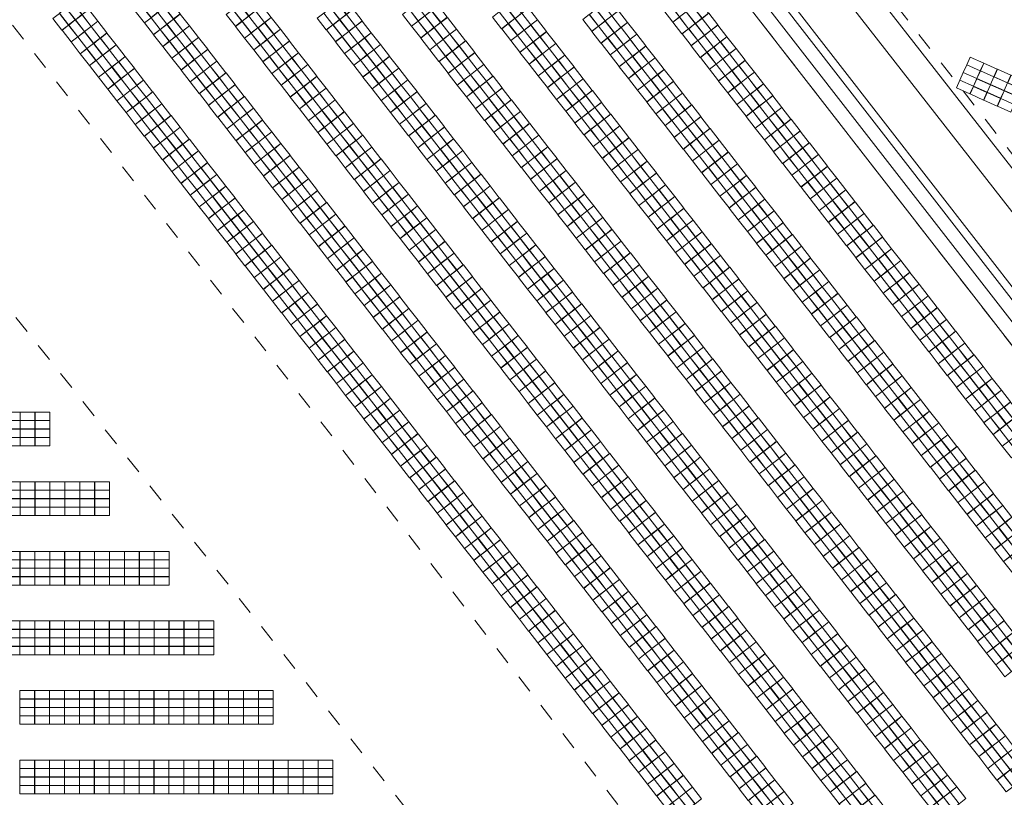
# Model space of a CAD drawing. Header units: metres. Extents: x 232744 to 233931, y 552844 to 554310.
# Tile 10 of 41: x 233458 to 233568, y 553228 to 553315. Entities that reach past the tile are written whole.
import ezdxf

# ---------------------------------------------------------------- set-up
doc = ezdxf.new("R2010")
doc.units = ezdxf.units.M
doc.linetypes.add('NLCS-HIDDEN', pattern=[4, 2, -2])
doc.layers.get('0').update_dxf_attribs({"lineweight": 18})
for name, color, linetype, lineweight in [('BH-N-beplante wallen', 251, 'Continuous', 18), ('BH-N-contouren zonneakker', 251, 'NLCS-HIDDEN', 5), ('BH-N-verhard onderhoudspad', 251, 'Continuous', 18), ('GP-Modules', 252, 'Continuous', 9)]:
    doc.layers.add(name, color=color, linetype=linetype, lineweight=lineweight)

# ---------------------------------------------------------------- blocks, each defined once
blk = doc.blocks.new('fs_3851797_full')
for points in [[(0, 0, 0), (1.65, 0, 0), (1.65, -0.93, -0.34), (0, -0.93, -0.34), (0, 0, 0)], [(0, -0.94, -0.34), (1.65, -0.94, -0.34), (1.65, -1.87, -0.68), (0, -1.87, -0.68), (0, -0.94, -0.34)], [(0, -1.89, -0.69), (1.65, -1.89, -0.69), (1.65, -2.82, -1.03), (0, -2.82, -1.03), (0, -1.89, -0.69)], [(0, -2.83, -1.03), (1.65, -2.83, -1.03), (1.65, -3.76, -1.37), (0, -3.76, -1.37), (0, -2.83, -1.03)]]:
    blk.add_polyline3d(points)
blk = doc.blocks.new('fs_3851794_full')
for points in [[(0, 0, 0), (1.65, 0, 0), (1.65, -0.93, -0.34), (0, -0.93, -0.34), (0, 0, 0)], [(0, -0.94, -0.34), (1.65, -0.94, -0.34), (1.65, -1.87, -0.68), (0, -1.87, -0.68), (0, -0.94, -0.34)], [(0, -1.89, -0.69), (1.65, -1.89, -0.69), (1.65, -2.82, -1.03), (0, -2.82, -1.03), (0, -1.89, -0.69)], [(0, -2.83, -1.03), (1.65, -2.83, -1.03), (1.65, -3.76, -1.37), (0, -3.76, -1.37), (0, -2.83, -1.03)]]:
    blk.add_polyline3d(points)
blk = doc.blocks.new('fs_3851791_full')
for p, q in [((0, 0), (1.65, 0)), ((0, -0.93), (0, 0)), ((1.65, 0), (1.65, -0.93)), ((1.65, -0.93), (0, -0.93)), ((0, -0.94), (1.65, -0.94)), ((0, -1.87), (0, -0.94)), ((1.65, -0.94), (1.65, -1.87)), ((1.65, -1.87), (0, -1.87)), ((0, -1.89), (1.65, -1.89)), ((0, -2.82), (0, -1.89)), ((1.65, -1.89), (1.65, -2.82)), ((1.65, -2.82), (0, -2.82)), ((0, -2.83), (1.65, -2.83)), ((0, -3.76), (0, -2.83)), ((1.65, -2.83), (1.65, -3.76)), ((1.65, -3.76), (0, -3.76))]:
    blk.add_line(p, q)

msp = doc.modelspace()

# ---------------------------------------------------------------- linework, layer by layer
at = {"layer": 'BH-N-beplante wallen'}
for p, q in [((233709.4, 553102.14), (233415.14, 553481.17)), ((233415.85, 553481.72), (233710.54, 553102.1)), ((233708.21, 553101.22), (233413.95, 553480.25)), ((233412.91, 553478.95), (233707.38, 553099.64))]:
    msp.add_line(p, q, dxfattribs=at)
at = {"layer": 'BH-N-contouren zonneakker'}
for p, q in [((233680.05, 553156.85), (233461.92, 553436.58)), ((233699.04, 553110.39), (233453.02, 553427.28)), ((233681.72, 553024.93), (233437.51, 553339.5)), ((233432.78, 553312.77), (233677.64, 553004.44))]:
    msp.add_line(p, q, dxfattribs=at)
at = {"layer": 'BH-N-verhard onderhoudspad'}
for p, q in [((233458.52, 553434.44), (233710.57, 553111.2)), ((233463.27, 553433.23), (233712.25, 553113.92))]:
    msp.add_line(p, q, dxfattribs=at)

# ---------------------------------------------------------------- block references
at = {"layer": 'GP-Modules'}
for name, p, rotation in [('fs_3851794_full', (233473.93, 553317.89, 2.17), 307.8241220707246), ('fs_3851794_full', (233532.82, 553317.97, 2.17), 307.8241220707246), ('fs_3851794_full', (233464.74, 553317.07, 2.17), 307.8241220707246), ('fs_3851794_full', (233474.95, 553316.58, 2.17), 307.8241220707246), ('fs_3851794_full', (233484.07, 553317.5, 2.17), 307.8241220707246), ('fs_3851794_full', (233494.2, 553317.1, 2.17), 307.8241220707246), ('fs_3851794_full', (233503.7, 553317.52, 2.17), 307.8241220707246), ('fs_3851794_full', (233513.74, 553317.23, 2.17), 307.8241220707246), ('fs_3851794_full', (233523.79, 553316.95, 2.17), 307.8241220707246), ('fs_3851794_full', (233533.84, 553316.66, 2.17), 307.8241220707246), ('fs_3851794_full', (233465.76, 553315.76, 2.17), 307.8241220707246), ('fs_3851794_full', (233485.09, 553316.18, 2.17), 307.8241220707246), ('fs_3851794_full', (233495.22, 553315.79, 2.17), 307.8241220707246), ('fs_3851794_full', (233504.72, 553316.21, 2.17), 307.8241220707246), ('fs_3851794_full', (233514.76, 553315.92, 2.17), 307.8241220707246), ('fs_3851794_full', (233524.81, 553315.63, 2.17), 307.8241220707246), ('fs_3851794_full', (233466.78, 553314.45, 2.17), 307.8241220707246), ('fs_3851794_full', (233475.97, 553315.26, 2.17), 307.8241220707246), ('fs_3851794_full', (233486.11, 553314.87, 2.17), 307.8241220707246), ('fs_3851794_full', (233496.24, 553314.47, 2.17), 307.8241220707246), ('fs_3851794_full', (233505.74, 553314.89, 2.17), 307.8241220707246), ('fs_3851794_full', (233515.78, 553314.61, 2.17), 307.8241220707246), ('fs_3851794_full', (233525.83, 553314.32, 2.17), 307.8241220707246), ('fs_3851794_full', (233534.86, 553315.35, 2.17), 307.8241220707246), ('fs_3851794_full', (233476.99, 553313.95, 2.17), 307.8241220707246), ('fs_3851794_full', (233487.13, 553313.56, 2.17), 307.8241220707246), ('fs_3851794_full', (233506.76, 553313.58, 2.17), 307.8241220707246), ('fs_3851794_full', (233516.8, 553313.29, 2.17), 307.8241220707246), ('fs_3851794_full', (233535.88, 553314.03, 2.17), 307.8241220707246), ('fs_3851794_full', (233467.8, 553313.13, 2.17), 307.8241220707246), ('fs_3851794_full', (233478.01, 553312.64, 2.17), 307.8241220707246), ('fs_3851794_full', (233488.14, 553312.24, 2.17), 307.8241220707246), ('fs_3851794_full', (233497.26, 553313.16, 2.17), 307.8241220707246), ('fs_3851794_full', (233507.78, 553312.27, 2.17), 307.8241220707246), ('fs_3851794_full', (233526.85, 553313.01, 2.17), 307.8241220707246), ('fs_3851794_full', (233536.9, 553312.72, 2.17), 307.8241220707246), ('fs_3851794_full', (233468.82, 553311.82, 2.17), 307.8241220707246), ('fs_3851794_full', (233479.03, 553311.32, 2.17), 307.8241220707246), ('fs_3851794_full', (233498.28, 553311.85, 2.17), 307.8241220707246), ('fs_3851794_full', (233517.82, 553311.98, 2.17), 307.8241220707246), ('fs_3851794_full', (233527.87, 553311.69, 2.17), 307.8241220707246), ('fs_3851794_full', (233537.92, 553311.41, 2.17), 307.8241220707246), ('fs_3851794_full', (233469.84, 553310.51, 2.17), 307.8241220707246), ('fs_3851794_full', (233480.05, 553310.01, 2.17), 307.8241220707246), ('fs_3851794_full', (233489.16, 553310.93, 2.17), 307.8241220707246), ('fs_3851794_full', (233499.3, 553310.53, 2.17), 307.8241220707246), ('fs_3851794_full', (233508.79, 553310.95, 2.17), 307.8241220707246), ('fs_3851794_full', (233518.84, 553310.67, 2.17), 307.8241220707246), ('fs_3851794_full', (233528.89, 553310.38, 2.17), 307.8241220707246), ('fs_3851794_full', (233538.94, 553310.09, 2.17), 307.8241220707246), ('fs_3851791_full', (233564, 553310.46, 2.17), 336), ('fs_3851794_full', (233470.86, 553309.19, 2.17), 307.8241220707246), ('fs_3851794_full', (233490.18, 553309.62, 2.17), 307.8241220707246), ('fs_3851794_full', (233500.32, 553309.22, 2.17), 307.8241220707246), ('fs_3851794_full', (233509.81, 553309.64, 2.17), 307.8241220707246), ('fs_3851794_full', (233519.86, 553309.35, 2.17), 307.8241220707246), ('fs_3851794_full', (233529.91, 553309.07, 2.17), 307.8241220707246), ('fs_3851791_full', (233565.52, 553309.78, 2.17), 336), ('fs_3851791_full', (233567.04, 553309.11, 2.17), 336), ('fs_3851794_full', (233471.88, 553307.88, 2.17), 307.8241220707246), ('fs_3851794_full', (233481.07, 553308.7, 2.17), 307.8241220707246), ('fs_3851794_full', (233491.2, 553308.3, 2.17), 307.8241220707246), ('fs_3851794_full', (233501.34, 553307.91, 2.17), 307.8241220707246), ('fs_3851794_full', (233510.83, 553308.33, 2.17), 307.8241220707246), ('fs_3851794_full', (233520.88, 553308.04, 2.17), 307.8241220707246), ('fs_3851794_full', (233530.93, 553307.75, 2.17), 307.8241220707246), ('fs_3851794_full', (233539.96, 553308.78, 2.17), 307.8241220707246), ('fs_3851791_full', (233568.56, 553308.43, 2.17), 336), ('fs_3851794_full', (233482.09, 553307.38, 2.17), 307.8241220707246), ('fs_3851794_full', (233492.22, 553306.99, 2.17), 307.8241220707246), ('fs_3851794_full', (233511.85, 553307.01, 2.17), 307.8241220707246), ('fs_3851794_full', (233521.9, 553306.73, 2.17), 307.8241220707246), ('fs_3851794_full', (233540.98, 553307.47, 2.17), 307.8241220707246), ('fs_3851794_full', (233472.9, 553306.57, 2.17), 307.8241220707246), ('fs_3851794_full', (233483.11, 553306.07, 2.17), 307.8241220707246), ('fs_3851794_full', (233493.24, 553305.68, 2.17), 307.8241220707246), ('fs_3851794_full', (233502.36, 553306.59, 2.17), 307.8241220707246), ('fs_3851794_full', (233512.87, 553305.7, 2.17), 307.8241220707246), ('fs_3851794_full', (233531.95, 553306.44, 2.17), 307.8241220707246), ('fs_3851794_full', (233542, 553306.15, 2.17), 307.8241220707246), ('fs_3851794_full', (233473.92, 553305.25, 2.17), 307.8241220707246), ('fs_3851794_full', (233484.13, 553304.76, 2.17), 307.8241220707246), ('fs_3851794_full', (233503.38, 553305.28, 2.17), 307.8241220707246), ('fs_3851794_full', (233522.92, 553305.41, 2.17), 307.8241220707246), ('fs_3851794_full', (233532.97, 553305.13, 2.17), 307.8241220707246), ('fs_3851794_full', (233543.02, 553304.84, 2.17), 307.8241220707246), ('fs_3851794_full', (233474.94, 553303.94, 2.17), 307.8241220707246), ('fs_3851794_full', (233485.15, 553303.44, 2.17), 307.8241220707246), ('fs_3851794_full', (233494.26, 553304.36, 2.17), 307.8241220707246), ('fs_3851794_full', (233504.4, 553303.97, 2.17), 307.8241220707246), ('fs_3851794_full', (233513.89, 553304.39, 2.17), 307.8241220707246), ('fs_3851794_full', (233523.94, 553304.1, 2.17), 307.8241220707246), ('fs_3851794_full', (233533.99, 553303.81, 2.17), 307.8241220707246), ('fs_3851794_full', (233544.04, 553303.53, 2.17), 307.8241220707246), ('fs_3851794_full', (233475.96, 553302.63, 2.17), 307.8241220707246), ('fs_3851794_full', (233495.28, 553303.05, 2.17), 307.8241220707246), ('fs_3851794_full', (233505.41, 553302.65, 2.17), 307.8241220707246), ('fs_3851794_full', (233514.91, 553303.07, 2.17), 307.8241220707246), ('fs_3851794_full', (233524.96, 553302.79, 2.17), 307.8241220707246), ('fs_3851794_full', (233535.01, 553302.5, 2.17), 307.8241220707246), ('fs_3851794_full', (233545.06, 553302.21, 2.17), 307.8241220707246), ('fs_3851794_full', (233476.98, 553301.31, 2.17), 307.8241220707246), ('fs_3851794_full', (233486.17, 553302.13, 2.17), 307.8241220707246), ('fs_3851794_full', (233496.3, 553301.74, 2.17), 307.8241220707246), ('fs_3851794_full', (233506.43, 553301.34, 2.17), 307.8241220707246), ('fs_3851794_full', (233515.93, 553301.76, 2.17), 307.8241220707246), ('fs_3851794_full', (233525.98, 553301.47, 2.17), 307.8241220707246), ('fs_3851794_full', (233536.03, 553301.19, 2.17), 307.8241220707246), ('fs_3851794_full', (233487.19, 553300.82, 2.17), 307.8241220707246), ('fs_3851794_full', (233497.32, 553300.42, 2.17), 307.8241220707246), ('fs_3851794_full', (233507.45, 553300.03, 2.17), 307.8241220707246), ('fs_3851794_full', (233516.95, 553300.45, 2.17), 307.8241220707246), ('fs_3851794_full', (233527, 553300.16, 2.17), 307.8241220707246), ('fs_3851794_full', (233546.08, 553300.9, 2.17), 307.8241220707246), ('fs_3851794_full', (233478, 553300, 2.17), 307.8241220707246), ('fs_3851794_full', (233488.21, 553299.5, 2.17), 307.8241220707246), ('fs_3851794_full', (233498.34, 553299.11, 2.17), 307.8241220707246), ('fs_3851794_full', (233517.97, 553299.13, 2.17), 307.8241220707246), ('fs_3851794_full', (233537.05, 553299.87, 2.17), 307.8241220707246), ('fs_3851794_full', (233547.1, 553299.59, 2.17), 307.8241220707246), ('fs_3851794_full', (233479.02, 553298.69, 2.17), 307.8241220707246), ('fs_3851794_full', (233489.23, 553298.19, 2.17), 307.8241220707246), ('fs_3851794_full', (233508.47, 553298.71, 2.17), 307.8241220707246), ('fs_3851794_full', (233518.99, 553297.82, 2.17), 307.8241220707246), ('fs_3851794_full', (233528.02, 553298.85, 2.17), 307.8241220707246), ('fs_3851794_full', (233538.07, 553298.56, 2.17), 307.8241220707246), ('fs_3851794_full', (233548.12, 553298.27, 2.17), 307.8241220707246), ('fs_3851794_full', (233480.04, 553297.37, 2.17), 307.8241220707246), ('fs_3851794_full', (233490.25, 553296.88, 2.17), 307.8241220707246), ('fs_3851794_full', (233499.36, 553297.8, 2.17), 307.8241220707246), ('fs_3851794_full', (233509.49, 553297.4, 2.17), 307.8241220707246), ('fs_3851794_full', (233529.04, 553297.53, 2.17), 307.8241220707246), ('fs_3851794_full', (233539.09, 553297.25, 2.17), 307.8241220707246), ('fs_3851794_full', (233549.14, 553296.96, 2.17), 307.8241220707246), ('fs_3851794_full', (233481.06, 553296.06, 2.17), 307.8241220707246), ('fs_3851794_full', (233500.38, 553296.48, 2.17), 307.8241220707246), ('fs_3851794_full', (233510.51, 553296.09, 2.17), 307.8241220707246), ('fs_3851794_full', (233520.01, 553296.51, 2.17), 307.8241220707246), ('fs_3851794_full', (233530.06, 553296.22, 2.17), 307.8241220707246), ('fs_3851794_full', (233540.11, 553295.93, 2.17), 307.8241220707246), ('fs_3851794_full', (233550.15, 553295.65, 2.17), 307.8241220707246), ('fs_3851794_full', (233482.08, 553294.75, 2.17), 307.8241220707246), ('fs_3851794_full', (233491.27, 553295.56, 2.17), 307.8241220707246), ('fs_3851794_full', (233501.4, 553295.17, 2.17), 307.8241220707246), ('fs_3851794_full', (233511.53, 553294.77, 2.17), 307.8241220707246), ('fs_3851794_full', (233521.03, 553295.19, 2.17), 307.8241220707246), ('fs_3851794_full', (233531.08, 553294.91, 2.17), 307.8241220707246), ('fs_3851794_full', (233541.13, 553294.62, 2.17), 307.8241220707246), ('fs_3851794_full', (233483.1, 553293.43, 2.17), 307.8241220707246), ('fs_3851794_full', (233492.29, 553294.25, 2.17), 307.8241220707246), ('fs_3851794_full', (233502.42, 553293.86, 2.17), 307.8241220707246), ('fs_3851794_full', (233512.55, 553293.46, 2.17), 307.8241220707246), ('fs_3851794_full', (233522.05, 553293.88, 2.17), 307.8241220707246), ('fs_3851794_full', (233532.1, 553293.59, 2.17), 307.8241220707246), ('fs_3851794_full', (233551.17, 553294.33, 2.17), 307.8241220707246), ('fs_3851794_full', (233493.31, 553292.94, 2.17), 307.8241220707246), ('fs_3851794_full', (233503.44, 553292.54, 2.17), 307.8241220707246), ('fs_3851794_full', (233523.07, 553292.57, 2.17), 307.8241220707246), ('fs_3851794_full', (233542.15, 553293.31, 2.17), 307.8241220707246), ('fs_3851794_full', (233552.19, 553293.02, 2.17), 307.8241220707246), ('fs_3851794_full', (233484.12, 553292.12, 2.17), 307.8241220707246), ('fs_3851794_full', (233494.33, 553291.62, 2.17), 307.8241220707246), ('fs_3851794_full', (233513.57, 553292.15, 2.17), 307.8241220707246), ('fs_3851794_full', (233524.09, 553291.25, 2.17), 307.8241220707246), ('fs_3851794_full', (233533.12, 553292.28, 2.17), 307.8241220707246), ('fs_3851794_full', (233543.17, 553291.99, 2.17), 307.8241220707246), ('fs_3851794_full', (233553.21, 553291.71, 2.17), 307.8241220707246), ('fs_3851794_full', (233485.14, 553290.81, 2.17), 307.8241220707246), ('fs_3851794_full', (233495.35, 553290.31, 2.17), 307.8241220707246), ('fs_3851794_full', (233504.46, 553291.23, 2.17), 307.8241220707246), ('fs_3851794_full', (233514.59, 553290.83, 2.17), 307.8241220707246), ('fs_3851794_full', (233534.14, 553290.97, 2.17), 307.8241220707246), ('fs_3851794_full', (233544.19, 553290.68, 2.17), 307.8241220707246), ('fs_3851794_full', (233554.23, 553290.39, 2.17), 307.8241220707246), ('fs_3851794_full', (233486.16, 553289.49, 2.17), 307.8241220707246), ('fs_3851794_full', (233505.48, 553289.92, 2.17), 307.8241220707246), ('fs_3851794_full', (233515.61, 553289.52, 2.17), 307.8241220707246), ('fs_3851794_full', (233525.11, 553289.94, 2.17), 307.8241220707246), ('fs_3851794_full', (233535.16, 553289.65, 2.17), 307.8241220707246), ('fs_3851794_full', (233545.21, 553289.37, 2.17), 307.8241220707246), ('fs_3851794_full', (233555.25, 553289.08, 2.17), 307.8241220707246), ('fs_3851794_full', (233487.18, 553288.18, 2.17), 307.8241220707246), ('fs_3851794_full', (233496.37, 553289, 2.17), 307.8241220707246), ('fs_3851794_full', (233506.5, 553288.6, 2.17), 307.8241220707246), ('fs_3851794_full', (233516.63, 553288.21, 2.17), 307.8241220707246), ('fs_3851794_full', (233526.13, 553288.63, 2.17), 307.8241220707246), ('fs_3851794_full', (233536.18, 553288.34, 2.17), 307.8241220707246), ('fs_3851794_full', (233546.22, 553288.05, 2.17), 307.8241220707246), ('fs_3851794_full', (233488.2, 553286.87, 2.17), 307.8241220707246), ('fs_3851794_full', (233497.39, 553287.68, 2.17), 307.8241220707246), ('fs_3851794_full', (233507.52, 553287.29, 2.17), 307.8241220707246), ('fs_3851794_full', (233517.65, 553286.89, 2.17), 307.8241220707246), ('fs_3851794_full', (233527.15, 553287.31, 2.17), 307.8241220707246), ('fs_3851794_full', (233537.2, 553287.03, 2.17), 307.8241220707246), ('fs_3851794_full', (233556.27, 553287.77, 2.17), 307.8241220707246), ('fs_3851794_full', (233498.41, 553286.37, 2.17), 307.8241220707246), ('fs_3851794_full', (233508.54, 553285.97, 2.17), 307.8241220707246), ('fs_3851794_full', (233528.17, 553286, 2.17), 307.8241220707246), ('fs_3851794_full', (233547.24, 553286.74, 2.17), 307.8241220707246), ('fs_3851794_full', (233557.29, 553286.45, 2.17), 307.8241220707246), ('fs_3851794_full', (233489.22, 553285.55, 2.17), 307.8241220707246), ('fs_3851794_full', (233499.42, 553285.06, 2.17), 307.8241220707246), ('fs_3851794_full', (233509.56, 553284.66, 2.17), 307.8241220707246), ('fs_3851794_full', (233518.67, 553285.58, 2.17), 307.8241220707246), ('fs_3851794_full', (233529.19, 553284.69, 2.17), 307.8241220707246), ('fs_3851794_full', (233538.22, 553285.71, 2.17), 307.8241220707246), ('fs_3851794_full', (233548.26, 553285.43, 2.17), 307.8241220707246), ('fs_3851794_full', (233558.31, 553285.14, 2.17), 307.8241220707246), ('fs_3851794_full', (233490.24, 553284.24, 2.17), 307.8241220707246), ('fs_3851794_full', (233500.44, 553283.74, 2.17), 307.8241220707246), ('fs_3851794_full', (233519.69, 553284.27, 2.17), 307.8241220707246), ('fs_3851794_full', (233539.24, 553284.4, 2.17), 307.8241220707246), ('fs_3851794_full', (233549.28, 553284.11, 2.17), 307.8241220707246), ('fs_3851794_full', (233559.33, 553283.83, 2.17), 307.8241220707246), ('fs_3851794_full', (233491.26, 553282.93, 2.17), 307.8241220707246), ('fs_3851794_full', (233510.58, 553283.35, 2.17), 307.8241220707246), ('fs_3851794_full', (233520.71, 553282.95, 2.17), 307.8241220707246), ('fs_3851794_full', (233530.21, 553283.37, 2.17), 307.8241220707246), ('fs_3851794_full', (233540.26, 553283.09, 2.17), 307.8241220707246), ('fs_3851794_full', (233550.3, 553282.8, 2.17), 307.8241220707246), ('fs_3851794_full', (233560.35, 553282.51, 2.17), 307.8241220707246), ('fs_3851794_full', (233492.28, 553281.61, 2.17), 307.8241220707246), ('fs_3851794_full', (233501.46, 553282.43, 2.17), 307.8241220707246), ('fs_3851794_full', (233511.6, 553282.03, 2.17), 307.8241220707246), ('fs_3851794_full', (233521.73, 553281.64, 2.17), 307.8241220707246), ('fs_3851794_full', (233531.23, 553282.06, 2.17), 307.8241220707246), ('fs_3851794_full', (233541.27, 553281.77, 2.17), 307.8241220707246), ('fs_3851794_full', (233551.32, 553281.49, 2.17), 307.8241220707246), ('fs_3851794_full', (233493.29, 553280.3, 2.17), 307.8241220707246), ('fs_3851794_full', (233502.48, 553281.12, 2.17), 307.8241220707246), ('fs_3851794_full', (233512.62, 553280.72, 2.17), 307.8241220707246), ('fs_3851794_full', (233522.75, 553280.33, 2.17), 307.8241220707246), ('fs_3851794_full', (233532.25, 553280.75, 2.17), 307.8241220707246), ('fs_3851794_full', (233542.29, 553280.46, 2.17), 307.8241220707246), ('fs_3851794_full', (233561.37, 553281.2, 2.17), 307.8241220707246), ('fs_3851794_full', (233503.5, 553279.8, 2.17), 307.8241220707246), ('fs_3851794_full', (233513.64, 553279.41, 2.17), 307.8241220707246), ('fs_3851794_full', (233533.27, 553279.43, 2.17), 307.8241220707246), ('fs_3851794_full', (233552.34, 553280.17, 2.17), 307.8241220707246), ('fs_3851794_full', (233562.39, 553279.89, 2.17), 307.8241220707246), ('fs_3851794_full', (233494.31, 553278.98, 2.17), 307.8241220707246), ('fs_3851794_full', (233504.52, 553278.49, 2.17), 307.8241220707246), ('fs_3851794_full', (233514.66, 553278.09, 2.17), 307.8241220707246), ('fs_3851794_full', (233523.77, 553279.01, 2.17), 307.8241220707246), ('fs_3851794_full', (233534.29, 553278.12, 2.17), 307.8241220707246), ('fs_3851794_full', (233543.31, 553279.15, 2.17), 307.8241220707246), ('fs_3851794_full', (233553.36, 553278.86, 2.17), 307.8241220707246), ('fs_3851794_full', (233563.41, 553278.57, 2.17), 307.8241220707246), ('fs_3851794_full', (233495.33, 553277.67, 2.17), 307.8241220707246), ('fs_3851794_full', (233505.54, 553277.18, 2.17), 307.8241220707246), ('fs_3851794_full', (233524.79, 553277.7, 2.17), 307.8241220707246), ('fs_3851794_full', (233544.33, 553277.83, 2.17), 307.8241220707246), ('fs_3851794_full', (233554.38, 553277.55, 2.17), 307.8241220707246), ('fs_3851794_full', (233564.43, 553277.26, 2.17), 307.8241220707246), ('fs_3851794_full', (233496.35, 553276.36, 2.17), 307.8241220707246), ('fs_3851794_full', (233515.68, 553276.78, 2.17), 307.8241220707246), ('fs_3851794_full', (233525.81, 553276.39, 2.17), 307.8241220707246), ('fs_3851794_full', (233535.31, 553276.81, 2.17), 307.8241220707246), ('fs_3851794_full', (233545.35, 553276.52, 2.17), 307.8241220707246), ('fs_3851794_full', (233555.4, 553276.23, 2.17), 307.8241220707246), ('fs_3851794_full', (233565.45, 553275.95, 2.17), 307.8241220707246), ('fs_3851794_full', (233497.37, 553275.04, 2.17), 307.8241220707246), ('fs_3851794_full', (233506.56, 553275.86, 2.17), 307.8241220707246), ('fs_3851794_full', (233516.69, 553275.47, 2.17), 307.8241220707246), ('fs_3851794_full', (233526.83, 553275.07, 2.17), 307.8241220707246), ('fs_3851794_full', (233536.33, 553275.49, 2.17), 307.8241220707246), ('fs_3851794_full', (233546.37, 553275.21, 2.17), 307.8241220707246), ('fs_3851794_full', (233556.42, 553274.92, 2.17), 307.8241220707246), ('fs_3851794_full', (233498.39, 553273.73, 2.17), 307.8241220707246), ('fs_3851794_full', (233507.58, 553274.55, 2.17), 307.8241220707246), ('fs_3851794_full', (233517.71, 553274.15, 2.17), 307.8241220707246), ('fs_3851794_full', (233527.85, 553273.76, 2.17), 307.8241220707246), ('fs_3851794_full', (233537.34, 553274.18, 2.17), 307.8241220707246), ('fs_3851794_full', (233547.39, 553273.89, 2.17), 307.8241220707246), ('fs_3851794_full', (233566.47, 553274.63, 2.17), 307.8241220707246), ('fs_3851794_full', (233508.6, 553273.24, 2.17), 307.8241220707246), ('fs_3851794_full', (233518.73, 553272.84, 2.17), 307.8241220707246), ('fs_3851794_full', (233538.36, 553272.87, 2.17), 307.8241220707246), ('fs_3851794_full', (233557.44, 553273.61, 2.17), 307.8241220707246), ('fs_3851794_full', (233567.49, 553273.32, 2.17), 307.8241220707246), ('fs_3851794_full', (233499.41, 553272.42, 2.17), 307.8241220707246), ('fs_3851794_full', (233509.62, 553271.92, 2.17), 307.8241220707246), ('fs_3851794_full', (233519.75, 553271.53, 2.17), 307.8241220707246), ('fs_3851794_full', (233528.87, 553272.45, 2.17), 307.8241220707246), ('fs_3851794_full', (233539.38, 553271.55, 2.17), 307.8241220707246), ('fs_3851794_full', (233548.41, 553272.58, 2.17), 307.8241220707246), ('fs_3851794_full', (233558.46, 553272.29, 2.17), 307.8241220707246), ('fs_3851794_full', (233568.51, 553272.01, 2.17), 307.8241220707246), ('fs_3851794_full', (233500.43, 553271.1, 2.17), 307.8241220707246), ('fs_3851794_full', (233510.64, 553270.61, 2.17), 307.8241220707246), ('fs_3851794_full', (233529.89, 553271.13, 2.17), 307.8241220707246), ('fs_3851794_full', (233549.43, 553271.27, 2.17), 307.8241220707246), ('fs_3851794_full', (233559.48, 553270.98, 2.17), 307.8241220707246), ('fs_3851794_full', (233569.53, 553270.69, 2.17), 307.8241220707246), ('fs_3851794_full', (233501.45, 553269.79, 2.17), 307.8241220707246), ('fs_3851794_full', (233511.66, 553269.3, 2.17), 307.8241220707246), ('fs_3851794_full', (233520.77, 553270.21, 2.17), 307.8241220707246), ('fs_3851794_full', (233530.91, 553269.82, 2.17), 307.8241220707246), ('fs_3851794_full', (233540.4, 553270.24, 2.17), 307.8241220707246), ('fs_3851794_full', (233550.45, 553269.95, 2.17), 307.8241220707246), ('fs_3851794_full', (233560.5, 553269.67, 2.17), 307.8241220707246), ('fs_3851794_full', (233570.55, 553269.38, 2.17), 307.8241220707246), ('fs_3851794_full', (233502.47, 553268.48, 2.17), 307.8241220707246), ('fs_3851794_full', (233521.79, 553268.9, 2.17), 307.8241220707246), ('fs_3851794_full', (233531.93, 553268.51, 2.17), 307.8241220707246), ('fs_3851794_full', (233541.42, 553268.93, 2.17), 307.8241220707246), ('fs_3851794_full', (233551.47, 553268.64, 2.17), 307.8241220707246), ('fs_3851794_full', (233561.52, 553268.35, 2.17), 307.8241220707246), ('fs_3851794_full', (233503.49, 553267.16, 2.17), 307.8241220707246), ('fs_3851794_full', (233512.68, 553267.98, 2.17), 307.8241220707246), ('fs_3851794_full', (233522.81, 553267.59, 2.17), 307.8241220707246), ('fs_3851794_full', (233532.95, 553267.19, 2.17), 307.8241220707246), ('fs_3851794_full', (233542.44, 553267.61, 2.17), 307.8241220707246), ('fs_3851794_full', (233552.49, 553267.33, 2.17), 307.8241220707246), ('fs_3851794_full', (233513.7, 553266.67, 2.17), 307.8241220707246), ('fs_3851794_full', (233523.83, 553266.27, 2.17), 307.8241220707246), ('fs_3851794_full', (233543.46, 553266.3, 2.17), 307.8241220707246), ('fs_3851794_full', (233553.51, 553266.01, 2.17), 307.8241220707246), ('fs_3851794_full', (233562.54, 553267.04, 2.17), 307.8241220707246), ('fs_3851794_full', (233504.51, 553265.85, 2.17), 307.8241220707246), ('fs_3851794_full', (233514.72, 553265.36, 2.17), 307.8241220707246), ('fs_3851794_full', (233524.85, 553264.96, 2.17), 307.8241220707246), ('fs_3851794_full', (233533.96, 553265.88, 2.17), 307.8241220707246), ('fs_3851794_full', (233544.48, 553264.99, 2.17), 307.8241220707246), ('fs_3851794_full', (233563.56, 553265.73, 2.17), 307.8241220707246), ('fs_3851794_full', (233505.53, 553264.54, 2.17), 307.8241220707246), ('fs_3851794_full', (233515.74, 553264.04, 2.17), 307.8241220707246), ('fs_3851794_full', (233534.98, 553264.57, 2.17), 307.8241220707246), ('fs_3851794_full', (233554.53, 553264.7, 2.17), 307.8241220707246), ('fs_3851794_full', (233564.58, 553264.41, 2.17), 307.8241220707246), ('fs_3851794_full', (233506.55, 553263.22, 2.17), 307.8241220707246), ('fs_3851794_full', (233516.76, 553262.73, 2.17), 307.8241220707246), ('fs_3851794_full', (233525.87, 553263.65, 2.17), 307.8241220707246), ('fs_3851794_full', (233536, 553263.25, 2.17), 307.8241220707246), ('fs_3851794_full', (233545.5, 553263.67, 2.17), 307.8241220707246), ('fs_3851794_full', (233555.55, 553263.39, 2.17), 307.8241220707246), ('fs_3851794_full', (233565.6, 553263.1, 2.17), 307.8241220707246), ('fs_3851794_full', (233507.57, 553261.91, 2.17), 307.8241220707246), ('fs_3851794_full', (233526.89, 553262.33, 2.17), 307.8241220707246), ('fs_3851794_full', (233537.02, 553261.94, 2.17), 307.8241220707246), ('fs_3851794_full', (233546.52, 553262.36, 2.17), 307.8241220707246), ('fs_3851794_full', (233556.57, 553262.07, 2.17), 307.8241220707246), ('fs_3851794_full', (233566.62, 553261.79, 2.17), 307.8241220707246), ('fs_3851794_full', (233508.59, 553260.6, 2.17), 307.8241220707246), ('fs_3851794_full', (233517.78, 553261.42, 2.17), 307.8241220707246), ('fs_3851794_full', (233527.91, 553261.02, 2.17), 307.8241220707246), ('fs_3851794_full', (233538.04, 553260.63, 2.17), 307.8241220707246), ('fs_3851794_full', (233547.54, 553261.05, 2.17), 307.8241220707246), ('fs_3851794_full', (233557.59, 553260.76, 2.17), 307.8241220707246), ('fs_3851794_full', (233518.8, 553260.1, 2.17), 307.8241220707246), ('fs_3851794_full', (233528.93, 553259.71, 2.17), 307.8241220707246), ('fs_3851794_full', (233548.56, 553259.73, 2.17), 307.8241220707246), ('fs_3851794_full', (233558.61, 553259.45, 2.17), 307.8241220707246), ('fs_3851794_full', (233567.64, 553260.47, 2.17), 307.8241220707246), ('fs_3851794_full', (233509.61, 553259.28, 2.17), 307.8241220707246), ('fs_3851794_full', (233519.82, 553258.79, 2.17), 307.8241220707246), ('fs_3851794_full', (233529.95, 553258.39, 2.17), 307.8241220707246), ('fs_3851794_full', (233539.06, 553259.31, 2.17), 307.8241220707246), ('fs_3851794_full', (233549.58, 553258.42, 2.17), 307.8241220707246), ('fs_3851794_full', (233568.66, 553259.16, 2.17), 307.8241220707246), ('fs_3851794_full', (233510.63, 553257.97, 2.17), 307.8241220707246), ('fs_3851794_full', (233520.84, 553257.48, 2.17), 307.8241220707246), ('fs_3851794_full', (233540.08, 553258, 2.17), 307.8241220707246), ('fs_3851794_full', (233559.63, 553258.13, 2.17), 307.8241220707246), ('fs_3851794_full', (233569.68, 553257.85, 2.17), 307.8241220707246), ('fs_3851794_full', (233511.65, 553256.66, 2.17), 307.8241220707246), ('fs_3851794_full', (233521.86, 553256.16, 2.17), 307.8241220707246), ('fs_3851794_full', (233530.97, 553257.08, 2.17), 307.8241220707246), ('fs_3851794_full', (233541.1, 553256.68, 2.17), 307.8241220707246), ('fs_3851794_full', (233550.6, 553257.11, 2.17), 307.8241220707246), ('fs_3851794_full', (233560.65, 553256.82, 2.17), 307.8241220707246), ('fs_3851794_full', (233570.7, 553256.53, 2.17), 307.8241220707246), ('fs_3851794_full', (233512.67, 553255.34, 2.17), 307.8241220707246), ('fs_3851794_full', (233531.99, 553255.77, 2.17), 307.8241220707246), ('fs_3851794_full', (233542.12, 553255.37, 2.17), 307.8241220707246), ('fs_3851794_full', (233551.62, 553255.79, 2.17), 307.8241220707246), ('fs_3851794_full', (233561.67, 553255.51, 2.17), 307.8241220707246), ('fs_3851794_full', (233513.69, 553254.03, 2.17), 307.8241220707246), ('fs_3851794_full', (233522.88, 553254.85, 2.17), 307.8241220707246), ('fs_3851794_full', (233533.01, 553254.45, 2.17), 307.8241220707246), ('fs_3851794_full', (233543.14, 553254.06, 2.17), 307.8241220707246), ('fs_3851794_full', (233552.64, 553254.48, 2.17), 307.8241220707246), ('fs_3851794_full', (233562.69, 553254.19, 2.17), 307.8241220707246), ('fs_3851794_full', (233523.9, 553253.54, 2.17), 307.8241220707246), ('fs_3851794_full', (233534.03, 553253.14, 2.17), 307.8241220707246), ('fs_3851794_full', (233553.66, 553253.17, 2.17), 307.8241220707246), ('fs_3851794_full', (233563.71, 553252.88, 2.17), 307.8241220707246), ('fs_3851794_full', (233514.71, 553252.72, 2.17), 307.8241220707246), ('fs_3851794_full', (233524.92, 553252.22, 2.17), 307.8241220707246), ('fs_3851794_full', (233535.05, 553251.83, 2.17), 307.8241220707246), ('fs_3851794_full', (233544.16, 553252.74, 2.17), 307.8241220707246), ('fs_3851794_full', (233554.68, 553251.85, 2.17), 307.8241220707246), ('fs_3851794_full', (233515.73, 553251.4, 2.17), 307.8241220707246), ('fs_3851794_full', (233525.94, 553250.91, 2.17), 307.8241220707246), ('fs_3851794_full', (233545.18, 553251.43, 2.17), 307.8241220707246), ('fs_3851794_full', (233564.73, 553251.57, 2.17), 307.8241220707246), ('fs_3851794_full', (233516.75, 553250.09, 2.17), 307.8241220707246), ('fs_3851794_full', (233526.96, 553249.6, 2.17), 307.8241220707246), ('fs_3851794_full', (233536.07, 553250.51, 2.17), 307.8241220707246), ('fs_3851794_full', (233546.2, 553250.12, 2.17), 307.8241220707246), ('fs_3851794_full', (233555.7, 553250.54, 2.17), 307.8241220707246), ('fs_3851794_full', (233565.75, 553250.25, 2.17), 307.8241220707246), ('fs_3851794_full', (233517.77, 553248.78, 2.17), 307.8241220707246), ('fs_3851794_full', (233537.09, 553249.2, 2.17), 307.8241220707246), ('fs_3851794_full', (233547.22, 553248.8, 2.17), 307.8241220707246), ('fs_3851794_full', (233556.72, 553249.23, 2.17), 307.8241220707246), ('fs_3851794_full', (233566.77, 553248.94, 2.17), 307.8241220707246), ('fs_3851794_full', (233518.79, 553247.46, 2.17), 307.8241220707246), ('fs_3851794_full', (233527.97, 553248.28, 2.17), 307.8241220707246), ('fs_3851794_full', (233538.11, 553247.89, 2.17), 307.8241220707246), ('fs_3851794_full', (233548.24, 553247.49, 2.17), 307.8241220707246), ('fs_3851794_full', (233557.74, 553247.91, 2.17), 307.8241220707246), ('fs_3851794_full', (233567.79, 553247.63, 2.17), 307.8241220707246), ('fs_3851794_full', (233528.99, 553246.97, 2.17), 307.8241220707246), ('fs_3851794_full', (233539.13, 553246.57, 2.17), 307.8241220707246), ('fs_3851794_full', (233558.76, 553246.6, 2.17), 307.8241220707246), ('fs_3851794_full', (233568.81, 553246.31, 2.17), 307.8241220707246), ('fs_3851794_full', (233519.81, 553246.15, 2.17), 307.8241220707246), ('fs_3851794_full', (233530.01, 553245.66, 2.17), 307.8241220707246), ('fs_3851794_full', (233540.15, 553245.26, 2.17), 307.8241220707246), ('fs_3851794_full', (233549.26, 553246.18, 2.17), 307.8241220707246), ('fs_3851794_full', (233559.78, 553245.29, 2.17), 307.8241220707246), ('fs_3851794_full', (233520.82, 553244.84, 2.17), 307.8241220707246), ('fs_3851794_full', (233531.03, 553244.34, 2.17), 307.8241220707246), ('fs_3851794_full', (233550.28, 553244.86, 2.17), 307.8241220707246), ('fs_3851794_full', (233569.82, 553245, 2.17), 307.8241220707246), ('fs_3851794_full', (233521.84, 553243.52, 2.17), 307.8241220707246), ('fs_3851794_full', (233532.05, 553243.03, 2.17), 307.8241220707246), ('fs_3851794_full', (233541.17, 553243.95, 2.17), 307.8241220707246), ('fs_3851794_full', (233551.3, 553243.55, 2.17), 307.8241220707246), ('fs_3851794_full', (233560.8, 553243.97, 2.17), 307.8241220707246), ('fs_3851794_full', (233522.86, 553242.21, 2.17), 307.8241220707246), ('fs_3851794_full', (233542.19, 553242.63, 2.17), 307.8241220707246), ('fs_3851794_full', (233552.32, 553242.24, 2.17), 307.8241220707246), ('fs_3851794_full', (233561.82, 553242.66, 2.17), 307.8241220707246), ('fs_3851794_full', (233523.88, 553240.9, 2.17), 307.8241220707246), ('fs_3851794_full', (233533.07, 553241.72, 2.17), 307.8241220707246), ('fs_3851794_full', (233543.21, 553241.32, 2.17), 307.8241220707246), ('fs_3851794_full', (233553.34, 553240.92, 2.17), 307.8241220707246), ('fs_3851794_full', (233562.84, 553241.35, 2.17), 307.8241220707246), ('fs_3851794_full', (233534.09, 553240.4, 2.17), 307.8241220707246), ('fs_3851794_full', (233544.23, 553240.01, 2.17), 307.8241220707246), ('fs_3851794_full', (233563.86, 553240.03, 2.17), 307.8241220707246), ('fs_3851794_full', (233524.9, 553239.58, 2.17), 307.8241220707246), ('fs_3851794_full', (233535.11, 553239.09, 2.17), 307.8241220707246), ('fs_3851794_full', (233545.24, 553238.69, 2.17), 307.8241220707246), ('fs_3851794_full', (233554.36, 553239.61, 2.17), 307.8241220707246), ('fs_3851794_full', (233564.87, 553238.72, 2.17), 307.8241220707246), ('fs_3851794_full', (233525.92, 553238.27, 2.17), 307.8241220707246), ('fs_3851794_full', (233536.13, 553237.78, 2.17), 307.8241220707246), ('fs_3851794_full', (233555.38, 553238.3, 2.17), 307.8241220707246), ('fs_3851794_full', (233526.94, 553236.96, 2.17), 307.8241220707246), ('fs_3851794_full', (233537.15, 553236.46, 2.17), 307.8241220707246), ('fs_3851794_full', (233546.26, 553237.38, 2.17), 307.8241220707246), ('fs_3851794_full', (233556.4, 553236.98, 2.17), 307.8241220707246), ('fs_3851794_full', (233565.89, 553237.41, 2.17), 307.8241220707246), ('fs_3851794_full', (233527.96, 553235.64, 2.17), 307.8241220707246), ('fs_3851794_full', (233547.28, 553236.07, 2.17), 307.8241220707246), ('fs_3851794_full', (233557.42, 553235.67, 2.17), 307.8241220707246), ('fs_3851794_full', (233566.91, 553236.09, 2.17), 307.8241220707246), ('fs_3851794_full', (233528.98, 553234.33, 2.17), 307.8241220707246), ('fs_3851794_full', (233538.17, 553235.15, 2.17), 307.8241220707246), ('fs_3851794_full', (233548.3, 553234.75, 2.17), 307.8241220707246), ('fs_3851794_full', (233558.44, 553234.36, 2.17), 307.8241220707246), ('fs_3851794_full', (233567.93, 553234.78, 2.17), 307.8241220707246), ('fs_3851794_full', (233539.19, 553233.84, 2.17), 307.8241220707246), ('fs_3851794_full', (233549.32, 553233.44, 2.17), 307.8241220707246), ('fs_3851794_full', (233568.95, 553233.47, 2.17), 307.8241220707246), ('fs_3851794_full', (233530, 553233.02, 2.17), 307.8241220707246), ('fs_3851794_full', (233540.21, 553232.52, 2.17), 307.8241220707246), ('fs_3851794_full', (233550.34, 553232.13, 2.17), 307.8241220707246), ('fs_3851794_full', (233559.46, 553233.04, 2.17), 307.8241220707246), ('fs_3851794_full', (233569.97, 553232.15, 2.17), 307.8241220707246), ('fs_3851794_full', (233531.02, 553231.7, 2.17), 307.8241220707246), ('fs_3851794_full', (233541.23, 553231.21, 2.17), 307.8241220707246), ('fs_3851794_full', (233560.48, 553231.73, 2.17), 307.8241220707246), ('fs_3851794_full', (233532.04, 553230.39, 2.17), 307.8241220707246), ('fs_3851794_full', (233542.25, 553229.9, 2.17), 307.8241220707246), ('fs_3851794_full', (233551.36, 553230.81, 2.17), 307.8241220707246), ('fs_3851794_full', (233561.49, 553230.42, 2.17), 307.8241220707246), ('fs_3851794_full', (233533.06, 553229.08, 2.17), 307.8241220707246), ('fs_3851794_full', (233552.38, 553229.5, 2.17), 307.8241220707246), ('fs_3851794_full', (233562.51, 553229.1, 2.17), 307.8241220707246), ('fs_3851794_full', (233543.27, 553228.58, 2.17), 307.8241220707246), ('fs_3851794_full', (233553.4, 553228.19, 2.17), 307.8241220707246)]:
    msp.add_blockref(name, p, dxfattribs=dict(at, rotation=rotation))
for p in [(233456.46, 553270.88, 2.17), (233458.12, 553270.88, 2.17), (233459.78, 553270.88, 2.17), (233456.46, 553263.12, 2.17), (233458.12, 553263.12, 2.17), (233459.78, 553263.12, 2.17), (233461.45, 553263.12, 2.17), (233463.11, 553263.12, 2.17), (233464.77, 553263.12, 2.17), (233466.44, 553263.12, 2.17), (233456.45, 553255.36, 2.17), (233458.11, 553255.36, 2.17), (233459.77, 553255.36, 2.17), (233461.43, 553255.36, 2.17), (233463.1, 553255.36, 2.17), (233464.76, 553255.36, 2.17), (233466.42, 553255.36, 2.17), (233468.09, 553255.36, 2.17), (233469.75, 553255.36, 2.17), (233471.41, 553255.36, 2.17), (233473.07, 553255.36, 2.17), (233456.43, 553247.6, 2.17), (233458.1, 553247.6, 2.17), (233459.76, 553247.6, 2.17), (233461.42, 553247.6, 2.17), (233463.08, 553247.6, 2.17), (233464.75, 553247.6, 2.17), (233466.41, 553247.6, 2.17), (233468.07, 553247.6, 2.17), (233469.74, 553247.6, 2.17), (233471.4, 553247.6, 2.17), (233473.06, 553247.6, 2.17), (233474.72, 553247.6, 2.17), (233476.39, 553247.6, 2.17), (233478.05, 553247.6, 2.17), (233458.08, 553239.84, 2.17), (233459.75, 553239.84, 2.17), (233461.41, 553239.84, 2.17), (233463.07, 553239.84, 2.17), (233464.73, 553239.84, 2.17), (233466.4, 553239.84, 2.17), (233468.06, 553239.84, 2.17), (233469.72, 553239.84, 2.17), (233471.39, 553239.84, 2.17), (233473.05, 553239.84, 2.17), (233474.71, 553239.84, 2.17), (233476.37, 553239.84, 2.17), (233478.04, 553239.84, 2.17), (233479.7, 553239.84, 2.17), (233481.36, 553239.84, 2.17), (233483.02, 553239.84, 2.17), (233484.69, 553239.84, 2.17), (233458.08, 553232.08, 2.17), (233459.75, 553232.08, 2.17), (233461.41, 553232.08, 2.17), (233463.07, 553232.08, 2.17), (233464.73, 553232.08, 2.17), (233466.4, 553232.08, 2.17), (233468.06, 553232.08, 2.17), (233469.72, 553232.08, 2.17), (233471.39, 553232.08, 2.17), (233473.05, 553232.08, 2.17), (233474.71, 553232.08, 2.17), (233476.37, 553232.08, 2.17), (233478.04, 553232.08, 2.17), (233479.7, 553232.08, 2.17), (233481.36, 553232.08, 2.17), (233483.02, 553232.08, 2.17), (233484.69, 553232.08, 2.17), (233486.35, 553232.08, 2.17), (233488.01, 553232.08, 2.17), (233489.68, 553232.08, 2.17), (233491.34, 553232.08, 2.17)]:
    msp.add_blockref('fs_3851797_full', p, dxfattribs=at)

doc.saveas('drawing.dxf')
